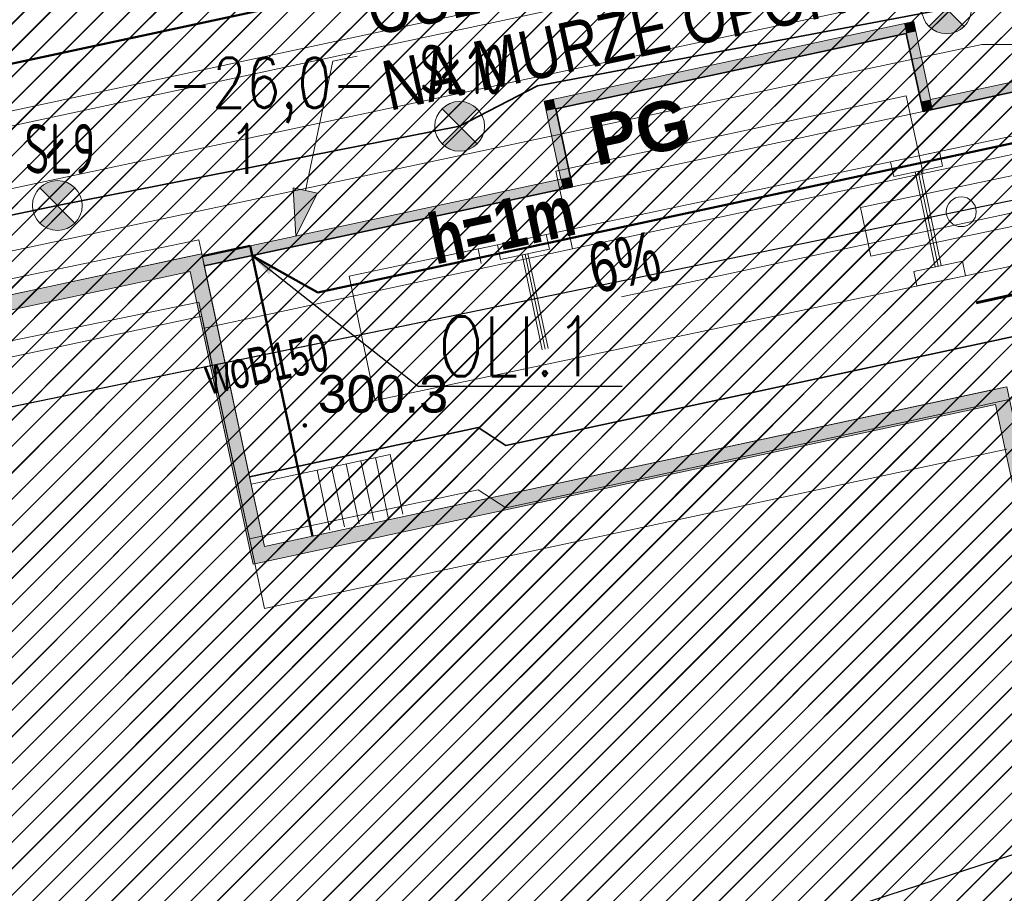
# Model space of a CAD drawing. Header units: metres. Extents: x 6567444 to 13135881, y 5574237 to 11149086.
# Tile 86 of 191: x 6567864 to 6567884, y 5574440 to 5574458. Entities that reach past the tile are written whole.
import ezdxf
from ezdxf.enums import TextEntityAlignment as Align

# ---------------------------------------------------------------- set-up
doc = ezdxf.new("R2010")
doc.units = ezdxf.units.M
for name, pattern in [('Krawędzie ukryte', [170, 120, -50]), ('Kropki i Kreski 2', [250, 150, -50, 0, -50]), ('Przerywana', [240, 120, -120])]:
    doc.linetypes.add(name, pattern=pattern)
for name, color, linetype in [('01FORMA - PZT - Inne obiekty', 7, 'Continuous'), ('FORMA - Arch 01 - PZT 1 Strefy', 7, 'Continuous'), ('FORMA - Arch 01 - PZT 2 Budynki', 7, 'Continuous'), ('FORMA - Arch 01 - PZT 2 Inne obiekty', 7, 'Continuous'), ('FORMA - Arch 01 - PZT-3 Zagospodarowanie', 7, 'Continuous'), ('FORMA - Arch 01 - PZT-5 Opisy ogólne - Opisy szczegółowe', 7, 'Continuous'), ('OTRN_O', 7, 'Continuous'), ('SEL_atrybut_bloku1', 7, 'Continuous'), ('SEL_atrybut_bloku2', 9, 'Continuous')]:
    doc.layers.add(name, color=color, linetype=linetype)
for name, color, linetype, lineweight in [('_TT_KAN_D', 96, 'Continuous', 50), ('_TT_KAN_D_Opis_PKT_wpust', 7, 'Continuous', 30), ('GES_PrzewodWodociagowy', 5, 'Continuous', 18), ('OTRN', 7, 'Continuous', 13), ('SEL_OPIS_legenda', 7, 'Continuous', 18), ('SEL_sieci_kable_nN_oswietlenie', 7, 'SEL_eNN', 35), ('SEL_sieci_oswietlenie_oprawy', 152, 'Continuous', 20)]:
    doc.layers.add(name, color=color, linetype=linetype, lineweight=lineweight)
doc.styles.add('ARIAL', font='arial.ttf')
doc.styles.add('BDOT', font='arial.ttf', dxfattribs={"width": 0.9})
doc.styles.add('ROMANS', font='romans.shx', dxfattribs={"width": 0.9})
doc.styles.get("Standard").update_dxf_attribs({"font": 'arial.ttf'})
doc.styles.add('STYL_AUTOMATYCZNY_10', font='arial.ttf', dxfattribs={"width": 0.8})
doc.styles.add('STYL_AUTOMATYCZNY_11', font='arial.ttf', dxfattribs={"width": 0.8})
doc.styles.add('STYL_AUTOMATYCZNY_2', font='arial.ttf')
doc.styles.add('STYL_AUTOMATYCZNY_9', font='arial.ttf', dxfattribs={"width": 0.8})
doc.linetypes.add('SEL_eNN', pattern='A,5,["eNN",ARIAL,S=1,R=0,X=1.45,Y=0.25],5', length=10)
doc.linetypes.add('X 1_2', pattern='A,0,[8,PR1183 ChorzĂłw MetalowcĂłw V091.Shx,S=0.039206,R=0,X=0,Y=0],-4.94,0', length=4.94)
doc.dimstyles.new('ISO-25', dxfattribs={"dimtxt": 2.5, "dimasz": 2.5, "dimexe": 1.25, "dimexo": 0.625, "dimtad": 1, "dimtxsty": 'Standard', "dimcen": 2.5, "dimadec": 0, "dimazin": 0, "dimtfac": 1, "dimtmove": 0, "dimatfit": 3, "dimfxl": 1, "dimarcsym": 0})
pattern_1 = [(45, (0, 0), (-0.265165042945, 0.265165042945), [])]

# ---------------------------------------------------------------- blocks, each defined once
blk = doc.blocks.new('OTRN')
at = {"layer": 'OTRN', "color": 0, "const_width": 0.09}
blk.add_lwpolyline([(-0.045, 0, 1), (0.045, 0, 1)], format="xyb", close=True, dxfattribs=at)
at = {"layer": 'OTRN_O', "color": 0, "style": 'BDOT'}
blk.add_attdef('RZEDNA', (0.514, 0.515), '', height=1.5, dxfattribs=at)
blk = doc.blocks.new('_MDCP')
at = {"layer": 'GES_PrzewodWodociagowy', "color": 5, "linetype": 'Continuous', "lineweight": 18}
blk.add_lwpolyline([(6567818.054, 5574440.375), (6567892.06, 5574455.65), (6567958.853, 5574454.349)], dxfattribs=at)
at = {"layer": 'GES_PrzewodWodociagowy', "color": 5, "linetype": 'Continuous', "lineweight": 18, "flags": 128}
blk.add_lwpolyline([(6567848.987, 5574429.438), (6567896.394, 5574444.884), (6567911.585, 5574448.06)], dxfattribs=at)
at = {"layer": 'OTRN', "color": 14, "xscale": 0.5, "yscale": 0.5, "zscale": 0.5}
blk.add_blockref('OTRN', (6567869.775, 5574449.464, 300.343), dxfattribs=at).add_auto_attribs({'RZEDNA': '300.3'})
at = {"layer": 'GES_PrzewodWodociagowy', "color": 5, "lineweight": 15, "width": 0.66}
blk.add_text('woB150', height=0.75, rotation=-348.3, dxfattribs=at).set_placement((6567869, 5574450.7), align=Align.MIDDLE_CENTER)
blk = doc.blocks.new('Ściana_4', base_point=(6567887.371, 5574432.73))
at = {"layer": 'FORMA - Arch 01 - PZT 2 Budynki', "linetype": 'Continuous', "lineweight": 0, "true_color": 0x000000}
for points in [[(6567883.877, 5574448.989), (6567883.584, 5574448.926), (6567883.647, 5574448.633)], [(6567883.647, 5574448.633), (6567883.94, 5574448.696), (6567883.877, 5574448.989)], [(6567883.647, 5574448.633), (6567887.078, 5574432.667), (6567887.371, 5574432.73), (6567883.94, 5574448.696)]]:
    blk.add_hatch(color=18, dxfattribs=at).paths.add_polyline_path(points)
at = {"layer": 'FORMA - Arch 01 - PZT 2 Budynki', "color": 7, "linetype": 'Continuous', "lineweight": 18, "flags": 128}
for points in [[(6567883.877, 5574448.989), (6567883.584, 5574448.926)], [(6567887.371, 5574432.73), (6567883.877, 5574448.989)], [(6567883.647, 5574448.633), (6567887.078, 5574432.667)]]:
    blk.add_lwpolyline(points, dxfattribs=at)
blk = doc.blocks.new('Ściana_5', base_point=(6567883.877, 5574448.989))
at = {"layer": 'FORMA - Arch 01 - PZT 2 Budynki', "linetype": 'Continuous', "lineweight": 0, "true_color": 0x000000}
for points in [[(6567869.028, 5574445.491), (6567883.647, 5574448.633), (6567883.584, 5574448.926), (6567868.965, 5574445.784)], [(6567868.965, 5574445.784), (6567868.672, 5574445.721), (6567868.735, 5574445.428)], [(6567868.965, 5574445.784), (6567868.735, 5574445.428), (6567869.028, 5574445.491)]]:
    blk.add_hatch(color=18, dxfattribs=at).paths.add_polyline_path(points)
at = {"layer": 'FORMA - Arch 01 - PZT 2 Budynki', "color": 7, "linetype": 'Continuous', "lineweight": 18, "flags": 128}
for points in [[(6567883.584, 5574448.926), (6567868.965, 5574445.784)], [(6567868.735, 5574445.428), (6567883.647, 5574448.633)], [(6567868.735, 5574445.428), (6567868.672, 5574445.721)]]:
    blk.add_lwpolyline(points, dxfattribs=at)
blk = doc.blocks.new('Ściana_6', base_point=(6567868.965, 5574445.784))
at = {"layer": 'FORMA - Arch 01 - PZT 2 Budynki', "linetype": 'Continuous', "lineweight": 0, "true_color": 0x000000}
for points in [[(6567867.702, 5574451.66), (6567867.409, 5574451.597), (6567867.472, 5574451.304)], [(6567867.472, 5574451.304), (6567867.765, 5574451.367), (6567867.702, 5574451.66)], [(6567867.472, 5574451.304), (6567868.672, 5574445.721), (6567868.965, 5574445.784), (6567867.765, 5574451.367)]]:
    blk.add_hatch(color=18, dxfattribs=at).paths.add_polyline_path(points)
at = {"layer": 'FORMA - Arch 01 - PZT 2 Budynki', "color": 7, "linetype": 'Continuous', "lineweight": 18, "flags": 128}
for points in [[(6567867.702, 5574451.66), (6567867.409, 5574451.597)], [(6567867.712, 5574451.613), (6567867.702, 5574451.66)], [(6567867.472, 5574451.304), (6567868.672, 5574445.721)], [(6567868.965, 5574445.784), (6567867.754, 5574451.418)]]:
    blk.add_lwpolyline(points, dxfattribs=at)
blk = doc.blocks.new('Ściana_7', base_point=(6567867.702, 5574451.66))
at = {"layer": 'FORMA - Arch 01 - PZT 2 Budynki', "linetype": 'Continuous', "lineweight": 0, "true_color": 0x000000}
blk.add_hatch(color=18, dxfattribs=at).paths.add_polyline_path([(6567856.935, 5574449.039), (6567867.472, 5574451.304), (6567867.409, 5574451.597), (6567856.872, 5574449.332)])
at = {"layer": 'FORMA - Arch 01 - PZT 2 Budynki', "color": 7, "linetype": 'Continuous', "lineweight": 18, "flags": 128}
for points in [[(6567867.409, 5574451.597), (6567856.872, 5574449.332)], [(6567856.935, 5574449.039), (6567867.472, 5574451.304)]]:
    blk.add_lwpolyline(points, dxfattribs=at)
blk = doc.blocks.new('Ściana_17', base_point=(6567867.754, 5574451.418))
at = {"layer": 'FORMA - Arch 01 - PZT 2 Inne obiekty', "linetype": 'Continuous', "lineweight": 13, "true_color": 0xbb77e3}
for points in [[(6567874.915, 5574453.161), (6567867.712, 5574451.613), (6567867.754, 5574451.418), (6567874.957, 5574452.966)], [(6567874.915, 5574453.161), (6567875.153, 5574453.008), (6567875.111, 5574453.203)], [(6567874.915, 5574453.161), (6567874.957, 5574452.966), (6567875.153, 5574453.008)]]:
    blk.add_hatch(color=191, dxfattribs=at).paths.add_polyline_path(points)
at = {"layer": 'FORMA - Arch 01 - PZT 2 Inne obiekty', "color": 191, "linetype": 'Continuous', "lineweight": 13, "true_color": 0xbb77e3, "flags": 128}
for points in [[(6567874.915, 5574453.161), (6567867.712, 5574451.613)], [(6567875.153, 5574453.008), (6567875.111, 5574453.203)], [(6567867.754, 5574451.418), (6567875.153, 5574453.008)]]:
    blk.add_lwpolyline(points, dxfattribs=at)
blk = doc.blocks.new('Ściana_18', base_point=(6567875.153, 5574453.008))
at = {"layer": 'FORMA - Arch 01 - PZT 2 Inne obiekty', "linetype": 'Continuous', "lineweight": 13, "true_color": 0xbb77e3}
for points in [[(6567874.579, 5574454.726), (6567874.816, 5574454.572), (6567874.774, 5574454.768)], [(6567874.816, 5574454.572), (6567874.579, 5574454.726), (6567874.621, 5574454.53)], [(6567874.621, 5574454.53), (6567874.915, 5574453.161), (6567875.111, 5574453.203), (6567874.816, 5574454.572)]]:
    blk.add_hatch(color=191, dxfattribs=at).paths.add_polyline_path(points)
at = {"layer": 'FORMA - Arch 01 - PZT 2 Inne obiekty', "color": 191, "linetype": 'Continuous', "lineweight": 13, "true_color": 0xbb77e3, "flags": 128}
for points in [[(6567874.579, 5574454.726), (6567874.774, 5574454.768)], [(6567874.579, 5574454.726), (6567874.915, 5574453.161)], [(6567875.111, 5574453.203), (6567874.816, 5574454.572)]]:
    blk.add_lwpolyline(points, dxfattribs=at)
blk = doc.blocks.new('Ściana_19', base_point=(6567874.816, 5574454.572))
at = {"layer": 'FORMA - Arch 01 - PZT 2 Inne obiekty', "linetype": 'Continuous', "lineweight": 13, "true_color": 0xbb77e3}
for points in [[(6567881.814, 5574456.281), (6567874.774, 5574454.768), (6567874.816, 5574454.572), (6567881.856, 5574456.085)], [(6567881.814, 5574456.281), (6567881.856, 5574456.085), (6567882.009, 5574456.323)], [(6567881.856, 5574456.085), (6567882.051, 5574456.127), (6567882.009, 5574456.323)]]:
    blk.add_hatch(color=191, dxfattribs=at).paths.add_polyline_path(points)
at = {"layer": 'FORMA - Arch 01 - PZT 2 Inne obiekty', "color": 191, "linetype": 'Continuous', "lineweight": 13, "true_color": 0xbb77e3, "flags": 128}
for points in [[(6567882.009, 5574456.323), (6567874.774, 5574454.768)], [(6567882.009, 5574456.323), (6567882.051, 5574456.127)], [(6567874.816, 5574454.572), (6567881.856, 5574456.085)]]:
    blk.add_lwpolyline(points, dxfattribs=at)
blk = doc.blocks.new('Ściana_20', base_point=(6567881.856, 5574456.085))
at = {"layer": 'FORMA - Arch 01 - PZT 2 Inne obiekty', "linetype": 'Continuous', "lineweight": 13, "true_color": 0xbb77e3}
for points in [[(6567882.345, 5574454.758), (6567882.051, 5574456.127), (6567881.856, 5574456.085), (6567882.15, 5574454.716)], [(6567882.15, 5574454.716), (6567882.192, 5574454.521), (6567882.345, 5574454.758)], [(6567882.345, 5574454.758), (6567882.192, 5574454.521), (6567882.388, 5574454.563)]]:
    blk.add_hatch(color=191, dxfattribs=at).paths.add_polyline_path(points)
at = {"layer": 'FORMA - Arch 01 - PZT 2 Inne obiekty', "color": 191, "linetype": 'Continuous', "lineweight": 13, "true_color": 0xbb77e3, "flags": 128}
for points in [[(6567881.856, 5574456.085), (6567882.192, 5574454.521)], [(6567882.345, 5574454.758), (6567882.051, 5574456.127)], [(6567882.192, 5574454.521), (6567882.388, 5574454.563)]]:
    blk.add_lwpolyline(points, dxfattribs=at)
blk = doc.blocks.new('Ściana_21', base_point=(6567882.192, 5574454.521))
at = {"layer": 'FORMA - Arch 01 - PZT 2 Inne obiekty', "linetype": 'Continuous', "lineweight": 13, "true_color": 0xbb77e3}
blk.add_hatch(color=191, dxfattribs=at).paths.add_polyline_path([(6567882.388, 5574454.563), (6567886.105, 5574455.362), (6567886.063, 5574455.557), (6567882.345, 5574454.758)])
at = {"layer": 'FORMA - Arch 01 - PZT 2 Inne obiekty', "color": 191, "linetype": 'Continuous', "lineweight": 13, "true_color": 0xbb77e3, "flags": 128}
for points in [[(6567886.063, 5574455.557), (6567882.345, 5574454.758)], [(6567886.105, 5574455.362), (6567886.063, 5574455.557)], [(6567882.388, 5574454.563), (6567886.105, 5574455.362)]]:
    blk.add_lwpolyline(points, dxfattribs=at)
blk = doc.blocks.new('Linia_1', base_point=(6567876.138, 5574450.794))
at = {"layer": 'FORMA - Arch 01 - PZT-3 Zagospodarowanie', "linetype": 'Continuous', "lineweight": 0, "true_color": 0x000000}
blk.add_hatch(color=18, dxfattribs=at).paths.add_polyline_path([(6567888.806, 5574453.517), (6567887.06, 5574453.604), (6567887.25, 5574452.719)])
at = {"layer": 'FORMA - Arch 01 - PZT-3 Zagospodarowanie', "color": 7, "linetype": 'Continuous', "lineweight": 13}
for p, q in [((6567887.25, 5574452.719), (6567887.06, 5574453.604)), ((6567888.806, 5574453.517), (6567887.06, 5574453.604)), ((6567888.806, 5574453.517), (6567887.25, 5574452.719))]:
    blk.add_line(p, q, dxfattribs=at)
at = {"layer": 'FORMA - Arch 01 - PZT-3 Zagospodarowanie', "color": 7, "linetype": 'Continuous', "lineweight": 18}
blk.add_line((6567876.138, 5574450.794), (6567887.155, 5574453.162), dxfattribs=at)
blk = doc.blocks.new('Linia_8', base_point=(6567896.394, 5574443.634))
at = {"layer": '01FORMA - PZT - Inne obiekty', "color": 5, "linetype": 'X 1_2', "lineweight": 25}
blk.add_line((6567896.394, 5574443.634), (6567854.023, 5574429.829), dxfattribs=at)
blk = doc.blocks.new('Etykieta_8', base_point=(6567869.592, 5574452.017))
at = {"linetype": 'Continuous', "lineweight": 0, "true_color": 0x000000}
blk.add_hatch(color=18, dxfattribs=at).paths.add_polyline_path([(6567869.592, 5574452.017), (6567870.03, 5574452.878), (6567869.541, 5574452.982)])
at = {"color": 7, "linetype": 'Continuous', "lineweight": 13}
for p, q in [((6567870.336, 5574455.526), (6567870.824, 5574455.632)), ((6567869.785, 5574452.93), (6567870.336, 5574455.526))]:
    blk.add_line(p, q, dxfattribs=at)
at = {"color": 7, "linetype": 'Continuous', "lineweight": 5}
for p, q in [((6567869.541, 5574452.982), (6567870.03, 5574452.878)), ((6567869.592, 5574452.017), (6567869.541, 5574452.982)), ((6567869.592, 5574452.017), (6567870.03, 5574452.878))]:
    blk.add_line(p, q, dxfattribs=at)
at = {"color": 7, "lineweight": 13, "insert": (6567871.205, 5574455.763), "char_height": 1, "attachment_point": 4, "rotation": 12.1296, "line_spacing_factor": 0.923867, "style": 'STYL_AUTOMATYCZNY_9'}
blk.add_mtext('\\A1;{\\pql;\\fArial|b0|i0|c238|p0;\\W0.800000;OSŁONA RAMPY\\P\\pql;\\fArial|b0|i0|c238|p0;\\W0.800000;NA MURZE OPOROWYM  }', dxfattribs=at)
blk = doc.blocks.new('PR1183 Chorzów Metalowców V09_TT')
at = {"layer": 'FORMA - Arch 01 - PZT 1 Strefy', "linetype": 'Continuous', "lineweight": 0, "true_color": 0x69697f}
h = blk.add_hatch(dxfattribs=at)
h.set_pattern_fill('ANSI31', color=8, scale=3, style=0)
h.set_pattern_definition(pattern_1)
h.paths.add_polyline_path([(6567868.664, 5574447.184), (6567873.254, 5574448.171), (6567873.813, 5574447.81), (6567888.539, 5574450.975, -0.233884), (6567889.399, 5574450.758, -0.164402), (6567889.726, 5574450.208), (6567892.634, 5574436.678), (6567887.555, 5574435.586), (6567887.676, 5574435.026), (6567887.676, 5574435.025, -0.414102), (6567887.215, 5574434.313), (6567887.039, 5574434.275), (6567887.371, 5574432.73), (6567888.657, 5574433.007), (6567888.619, 5574433.183, -0.414214), (6567889.08, 5574433.895), (6567893.049, 5574434.749), (6567893.322, 5574433.479), (6567898.21, 5574434.53), (6567906.331, 5574396.74), (6567909.836, 5574380.434), (6567926.815, 5574389.768), (6567940.833, 5574410.263, 0.198373), (6567942.208, 5574417.794), (6567932.917, 5574461.025), (6567905.128, 5574455.052, -0.414214), (6567901.564, 5574457.355), (6567901.459, 5574457.843, -0.414214), (6567903.762, 5574461.407), (6567939.749, 5574469.141, -0.063253), (6567941.005, 5574469.249), (6567939.792, 5574475.428, -0.052799), (6567938.687, 5574475.025), (6567900.546, 5574466.853, -0.086628), (6567900.202, 5574466.839), (6567886.587, 5574463.893), (6567887.53, 5574459.452), (6567888.307, 5574455.835), (6567882.192, 5574454.521), (6567875.153, 5574453.008), (6567867.754, 5574451.418)])
h.paths.add_polyline_path([(6567903.07, 5574442.847), (6567912.847, 5574444.948), (6567923.521, 5574395.283), (6567913.745, 5574393.181)], flags=0)
h.paths.add_polyline_path([(6567925.121, 5574405.928, -0.004779), (6567925.109, 5574405.984), (6567925.133, 5574405.989)], flags=0)
h.paths.add_polyline_path([(6567932.495, 5574408.258), (6567927.607, 5574407.207), (6567918.151, 5574451.203), (6567927.928, 5574453.304), (6567936.333, 5574414.197), (6567931.445, 5574413.146)], flags=0)
at = {"layer": 'FORMA - Arch 01 - PZT 1 Strefy', "linetype": 'Continuous', "lineweight": 0, "true_color": 0x786554}
h = blk.add_hatch(dxfattribs=at)
h.set_pattern_fill('ANSI31', color=37, scale=3, style=0)
h.set_pattern_definition(pattern_1)
h.paths.add_polyline_path([(6567884.905, 5574471.723), (6567851.261, 5574464.492), (6567851.757, 5574462.185), (6567855.246, 5574456.301), (6567862.162, 5574455.107), (6567879.755, 5574458.888), (6567881.026, 5574460.916), (6567882.349, 5574463.025), (6567886.2, 5574463.729), (6567886.604, 5574463.816)])
h = blk.add_hatch(dxfattribs=at)
h.set_pattern_fill('ANSI31', color=37, scale=3, style=0)
h.set_pattern_definition(pattern_1)
h.paths.add_polyline_path([(6567855.246, 5574456.301), (6567851.757, 5574462.185), (6567854.181, 5574450.906), (6567854.544, 5574449.216), (6567856.5, 5574449.636), (6567856.137, 5574451.322), (6567883.371, 5574457.115), (6567888.037, 5574457.095), (6567887.53, 5574459.452, 0.007414), (6567887.327, 5574460.148), (6567886.587, 5574463.893), (6567882.349, 5574463.025), (6567879.755, 5574458.888), (6567862.162, 5574455.107)])
at = {"layer": 'FORMA - Arch 01 - PZT 1 Strefy', "linetype": 'Continuous', "lineweight": 0, "true_color": 0x577933}
h = blk.add_hatch(dxfattribs=at)
h.set_pattern_fill('ANSI31', color=77, scale=3, style=0)
h.set_pattern_definition(pattern_1)
h.paths.add_polyline_path([(6567874.014, 5574368.787), (6567903.73, 5574375.51), (6567926.87, 5574388.23), (6567941.769, 5574410.008), (6567945.87, 5574425.68), (6567946.274, 5574437.791), (6567944.961, 5574438.318), (6567943.09, 5574447.025), (6567939.696, 5574458.048), (6567938.856, 5574457.187), (6567945.454, 5574426.488), (6567940.566, 5574425.437), (6567942.208, 5574417.794, -0.198349), (6567940.833, 5574410.263), (6567926.815, 5574389.768), (6567903.433, 5574376.914), (6567873.643, 5574370.512)])
h = blk.add_hatch(dxfattribs=at)
h.set_pattern_fill('ANSI31', color=77, scale=3, style=0)
h.set_pattern_definition(pattern_1)
h.paths.add_polyline_path([(6567856.5, 5574449.633), (6567867.644, 5574451.942), (6567867.702, 5574451.66), (6567867.754, 5574451.418), (6567875.153, 5574453.008), (6567874.816, 5574454.572), (6567881.856, 5574456.085), (6567882.192, 5574454.521), (6567886.105, 5574455.362), (6567888.307, 5574455.835), (6567888.037, 5574457.095), (6567883.371, 5574457.115), (6567856.137, 5574451.322)])
at = {"layer": 'FORMA - Arch 01 - PZT 1 Strefy', "linetype": 'Continuous', "lineweight": 0, "true_color": 0x7c7938}
h = blk.add_hatch(dxfattribs=at)
h.set_pattern_fill('ANSI31', color=57, scale=3, style=0)
h.set_pattern_definition(pattern_1)
h.paths.add_polyline_path([(6567874.816, 5574454.572), (6567875.153, 5574453.008), (6567882.192, 5574454.521), (6567881.856, 5574456.085)])
at = {"layer": 'FORMA - Arch 01 - PZT 1 Strefy', "linetype": 'Continuous', "lineweight": 0, "true_color": 0x606060}
h = blk.add_hatch(dxfattribs=at)
h.set_pattern_fill('ANSI31', color=251, scale=3, style=0)
h.set_pattern_definition(pattern_1)
h.paths.add_polyline_path([(6567871.897, 5574368.332), (6567874.014, 5574368.787), (6567873.643, 5574370.512), (6567903.422, 5574376.912), (6567909.835, 5574380.437), (6567906.331, 5574396.74), (6567901.444, 5574395.69), (6567900.638, 5574399.438, 0.414214), (6567899.925, 5574399.899), (6567899.749, 5574399.861), (6567903.66, 5574381.663), (6567879.003, 5574376.364), (6567879.525, 5574373.939), (6567879.51, 5574373.936), (6567873.199, 5574372.58), (6567872.678, 5574375.004), (6567872.546, 5574374.976), (6567856.579, 5574449.269), (6567867.702, 5574451.66), (6567867.644, 5574451.942), (6567854.542, 5574449.228), (6567857.367, 5574436.081), (6567857.331, 5574436.103), (6567866.955, 5574391.323), (6567867.301, 5574389.716), (6567869.023, 5574381.702), (6567871.013, 5574372.442), (6567871.082, 5574372.125), (6567871.526, 5574370.057)])
at = {"layer": 'FORMA - Arch 01 - PZT 1 Strefy', "linetype": 'Continuous', "lineweight": 0, "ltscale": 5, "true_color": 0xf0e6d9}
h = blk.add_hatch(dxfattribs=at)
h.set_pattern_fill('ANSI31', color=254, scale=3, style=0)
h.set_pattern_definition(pattern_1)
h.paths.add_polyline_path([(6567856.579, 5574449.269), (6567872.546, 5574374.976), (6567872.678, 5574375.004), (6567873.199, 5574372.58), (6567879.525, 5574373.939), (6567879.003, 5574376.364), (6567903.66, 5574381.663), (6567892.45, 5574433.822), (6567887.371, 5574432.73), (6567883.877, 5574448.989), (6567868.965, 5574445.784), (6567867.702, 5574451.66)])
at = {"layer": 'FORMA - Arch 01 - PZT 1 Strefy', "linetype": 'Continuous', "lineweight": 0, "true_color": 0x606060}
h = blk.add_hatch(dxfattribs=at)
h.set_pattern_fill('ANSI31', color=251, scale=3, style=0)
h.set_pattern_definition(pattern_1)
h.paths.add_polyline_path([(6567873.813, 5574447.81), (6567873.254, 5574448.171), (6567868.664, 5574447.184), (6567868.965, 5574445.784), (6567883.877, 5574448.989), (6567887.039, 5574434.275), (6567887.215, 5574434.313, 0.414595), (6567887.676, 5574435.026), (6567884.647, 5574449.116), (6567889.726, 5574450.21, 0.413738), (6567888.539, 5574450.975)])
at = {"color": 30, "linetype": 'Przerywana', "lineweight": 50}
blk.add_line((6567879.755, 5574458.888), (6567862.162, 5574455.107), dxfattribs=at)
at = {"color": 7, "linetype": 'Continuous', "lineweight": 13}
for p, q in [((6567882.438, 5574451.398), (6567882.035, 5574453.306)), ((6567882.496, 5574451.41), (6567882.093, 5574453.318)), ((6567882.555, 5574451.423), (6567882.152, 5574453.331)), ((6567882.344, 5574452.375), (6567882.246, 5574452.354)), ((6567882.334, 5574452.373), (6567882.334, 5574452.373)), ((6567874.659, 5574449.755), (6567874.256, 5574451.663)), ((6567874.542, 5574449.73), (6567874.139, 5574451.638)), ((6567874.6, 5574449.743), (6567874.197, 5574451.651))]:
    blk.add_line(p, q, dxfattribs=at)
at = {"color": 7, "linetype": 'Continuous', "lineweight": 13, "flags": 128}
for points in [[(6567884.789, 5574451.588), (6567871.189, 5574448.716), (6567870.662, 5574451.21), (6567884.262, 5574454.083)], [(6567881.542, 5574453.508), (6567882.52, 5574453.715), (6567882.582, 5574453.422)], [(6567885.284, 5574452.485), (6567885.078, 5574453.463), (6567880.939, 5574452.589)], [(6567882.582, 5574453.422), (6567881.604, 5574453.215), (6567881.542, 5574453.508)], [(6567880.939, 5574452.589), (6567881.146, 5574451.611), (6567885.284, 5574452.485)], [(6567873.646, 5574451.841), (6567874.625, 5574452.047), (6567874.687, 5574451.754)], [(6567872.278, 5574451.552), (6567873.257, 5574451.759), (6567873.319, 5574451.465)], [(6567874.687, 5574451.754), (6567873.708, 5574451.547), (6567873.646, 5574451.841)], [(6567882.985, 5574451.514), (6567882.007, 5574451.307), (6567882.069, 5574451.014)], [(6567882.069, 5574451.014), (6567883.047, 5574451.22), (6567882.985, 5574451.514)]]:
    blk.add_lwpolyline(points, dxfattribs=at)
at = {"color": 7, "linetype": 'Continuous', "lineweight": 13}
blk.add_circle((6567882.96, 5574452.505), 0.3, dxfattribs=at)
at = {"layer": '01FORMA - PZT - Inne obiekty', "color": 5, "linetype": 'X 1_2', "lineweight": 25}
blk.add_line((6567892.06, 5574454.4), (6567849.801, 5574445.678), dxfattribs=at)
at = {"layer": 'FORMA - Arch 01 - PZT 1 Strefy', "color": 31, "linetype": 'Continuous', "lineweight": 0, "true_color": 0xf1cba9}
for p, q in [((6567862.162, 5574455.107), (6567879.755, 5574458.888)), ((6567879.755, 5574458.888), (6567862.162, 5574455.107)), ((6567856.137, 5574451.322), (6567883.371, 5574457.115))]:
    blk.add_line(p, q, dxfattribs=at)
at = {"layer": 'FORMA - Arch 01 - PZT 1 Strefy', "color": 71, "linetype": 'Continuous', "lineweight": 13, "true_color": 0xaff266}
for p, q in [((6567883.371, 5574457.115), (6567856.137, 5574451.322)), ((6567874.816, 5574454.572), (6567881.856, 5574456.085)), ((6567881.856, 5574456.085), (6567882.192, 5574454.521)), ((6567882.192, 5574454.521), (6567886.105, 5574455.362)), ((6567875.153, 5574453.008), (6567874.816, 5574454.572)), ((6567867.754, 5574451.418), (6567875.153, 5574453.008)), ((6567856.5, 5574449.633), (6567867.644, 5574451.942)), ((6567867.644, 5574451.942), (6567867.702, 5574451.66)), ((6567867.702, 5574451.66), (6567867.754, 5574451.418))]:
    blk.add_line(p, q, dxfattribs=at)
at = {"layer": 'FORMA - Arch 01 - PZT 1 Strefy', "color": 51, "linetype": 'Continuous', "lineweight": 13, "true_color": 0xf9f271}
for p, q in [((6567881.856, 5574456.085), (6567874.816, 5574454.572)), ((6567882.192, 5574454.521), (6567881.856, 5574456.085)), ((6567874.816, 5574454.572), (6567875.153, 5574453.008)), ((6567875.153, 5574453.008), (6567882.192, 5574454.521))]:
    blk.add_line(p, q, dxfattribs=at)
at = {"layer": 'FORMA - Arch 01 - PZT 1 Strefy', "color": 254, "linetype": 'Continuous', "lineweight": 13, "true_color": 0xd2d2ff}
for p, q in [((6567888.307, 5574455.835), (6567882.192, 5574454.521)), ((6567882.192, 5574454.521), (6567875.153, 5574453.008)), ((6567875.153, 5574453.008), (6567867.754, 5574451.418)), ((6567867.754, 5574451.418), (6567868.664, 5574447.184)), ((6567873.813, 5574447.81), (6567888.539, 5574450.975)), ((6567868.664, 5574447.184), (6567873.254, 5574448.171)), ((6567873.254, 5574448.171), (6567873.813, 5574447.81))]:
    blk.add_line(p, q, dxfattribs=at)
at = {"layer": 'FORMA - Arch 01 - PZT 1 Strefy', "color": 9, "linetype": 'Continuous', "lineweight": 13}
for p, q in [((6567867.644, 5574451.942), (6567854.542, 5574449.228)), ((6567867.702, 5574451.66), (6567867.644, 5574451.942)), ((6567856.579, 5574449.269), (6567867.702, 5574451.66)), ((6567888.539, 5574450.975), (6567873.813, 5574447.81)), ((6567868.965, 5574445.784), (6567883.877, 5574448.989)), ((6567873.254, 5574448.171), (6567868.664, 5574447.184)), ((6567873.813, 5574447.81), (6567873.254, 5574448.171)), ((6567868.664, 5574447.184), (6567868.965, 5574445.784))]:
    blk.add_line(p, q, dxfattribs=at)
at = {"layer": 'FORMA - Arch 01 - PZT 1 Strefy', "color": 254, "linetype": 'Continuous', "lineweight": 0, "true_color": 0xe3cfb5}
for p, q in [((6567867.702, 5574451.66), (6567856.579, 5574449.269)), ((6567868.965, 5574445.784), (6567867.702, 5574451.66)), ((6567883.877, 5574448.989), (6567868.965, 5574445.784))]:
    blk.add_line(p, q, dxfattribs=at)
at = {"layer": 'FORMA - Arch 01 - PZT 2 Budynki', "color": 7, "linetype": 'Kropki i Kreski 2', "lineweight": 50}
for p, q in [((6567868.673, 5574451.82), (6567867.712, 5574451.613)), ((6567869.926, 5574445.991), (6567868.673, 5574451.82))]:
    blk.add_line(p, q, dxfattribs=at)
at = {"layer": 'FORMA - Arch 01 - PZT-3 Zagospodarowanie', "color": 8, "linetype": 'Krawędzie ukryte', "lineweight": 13}
blk.add_line((6567881.748, 5574458.371), (6567850.075, 5574451.564), dxfattribs=at)
at = {"layer": 'FORMA - Arch 01 - PZT-3 Zagospodarowanie', "color": 7, "linetype": 'Continuous', "lineweight": 18}
for p, q in [((6567856.137, 5574451.322), (6567883.371, 5574457.115)), ((6567882.192, 5574454.521), (6567875.153, 5574453.008)), ((6567856.5, 5574449.633), (6567867.644, 5574451.942)), ((6567867.644, 5574451.942), (6567867.702, 5574451.66)), ((6567871.486, 5574447.63), (6567870.019, 5574447.315)), ((6567871.193, 5574447.567), (6567871.451, 5574446.365)), ((6567871.486, 5574447.63), (6567871.744, 5574446.428)), ((6567870.019, 5574447.315), (6567868.697, 5574447.031)), ((6567870.019, 5574447.315), (6567870.278, 5574446.113)), ((6567870.313, 5574447.378), (6567870.571, 5574446.176)), ((6567870.606, 5574447.441), (6567870.864, 5574446.239)), ((6567870.899, 5574447.504), (6567871.158, 5574446.302))]:
    blk.add_line(p, q, dxfattribs=at)
at = {"layer": 'FORMA - Arch 01 - PZT-3 Zagospodarowanie', "color": 7, "linetype": 'Continuous', "lineweight": 35}
for p, q in [((6567874.816, 5574454.572), (6567881.856, 5574456.085)), ((6567881.856, 5574456.085), (6567882.192, 5574454.521)), ((6567882.192, 5574454.521), (6567888.307, 5574455.835)), ((6567875.153, 5574453.008), (6567874.816, 5574454.572)), ((6567867.754, 5574451.418), (6567875.153, 5574453.008)), ((6567888.539, 5574450.975), (6567873.813, 5574447.81)), ((6567873.254, 5574448.171), (6567868.664, 5574447.184)), ((6567873.813, 5574447.81), (6567873.254, 5574448.171))]:
    blk.add_line(p, q, dxfattribs=at)
at = {"color": 7, "linetype": 'Continuous', "lineweight": 13}
blk.add_blockref('Etykieta_8', (6567869.592, 5574452.017), dxfattribs=at)
at = {"layer": '01FORMA - PZT - Inne obiekty', "color": 5, "linetype": 'X 1_2', "lineweight": 25}
blk.add_blockref('Linia_8', (6567896.394, 5574443.634), dxfattribs=at)
at = {"layer": 'FORMA - Arch 01 - PZT 2 Budynki', "color": 7, "lineweight": 18}
for name, p in [('Ściana_7', (6567867.702, 5574451.66)), ('Ściana_6', (6567868.965, 5574445.784)), ('Ściana_5', (6567883.877, 5574448.989)), ('Ściana_4', (6567887.371, 5574432.73))]:
    blk.add_blockref(name, p, dxfattribs=at)
at = {"layer": 'FORMA - Arch 01 - PZT 2 Inne obiekty', "color": 191, "lineweight": 13, "true_color": 0xbb77e3}
for name, p in [('Ściana_19', (6567874.816, 5574454.572)), ('Ściana_20', (6567881.856, 5574456.085)), ('Ściana_21', (6567882.192, 5574454.521)), ('Ściana_18', (6567875.153, 5574453.008)), ('Ściana_17', (6567867.754, 5574451.418))]:
    blk.add_blockref(name, p, dxfattribs=at)
at = {"layer": 'FORMA - Arch 01 - PZT-3 Zagospodarowanie', "color": 7, "linetype": 'Continuous', "lineweight": 18}
blk.add_blockref('Linia_1', (6567876.138, 5574450.794), dxfattribs=at)
at = {"layer": 'FORMA - Arch 01 - PZT-3 Zagospodarowanie', "color": 7, "linetype": 'Continuous', "lineweight": 70, "insert": (6567875.522, 5574453.906), "char_height": 1, "attachment_point": 4, "rotation": 12.1296, "style": 'STYL_AUTOMATYCZNY_10'}
blk.add_mtext('\\A1;{\\pql;\\fArial|b1|i0|c238|p0;\\W1.000000;PG}', dxfattribs=at)
at = {"layer": 'FORMA - Arch 01 - PZT-3 Zagospodarowanie', "color": 7, "linetype": 'Continuous', "lineweight": 25, "insert": (6567876.883, 5574451.638), "char_height": 1, "attachment_point": 6, "rotation": 12.1296, "style": 'STYL_AUTOMATYCZNY_2'}
blk.add_mtext('\\A1;{\\pqr;\\fArial|b0|i0|c238|p0;\\W0.700000;6\\fArial|b0|i0|c238|p0;\\W0.700000;%}', dxfattribs=at)
at = {"layer": 'FORMA - Arch 01 - PZT-5 Opisy ogólne - Opisy szczegółowe', "color": 7, "linetype": 'Continuous', "lineweight": 5, "insert": (6567872.392, 5574451.442), "char_height": 1, "attachment_point": 7, "rotation": 12.1296, "style": 'STYL_AUTOMATYCZNY_11'}
blk.add_mtext('\\A1;{\\pql;\\fArial|b1|i0|c238|p0;\\W0.800000;h=\\fArial|b1|i0|c238|p0;\\W0.800000;1\\fArial|b1|i0|c238|p0;\\W0.800000;m}', dxfattribs=at)
blk = doc.blocks.new('GE.I.6640.1.468.2024_MDCP_dodatkowe pomiary_12.03.2026')
at = {"layer": 'GES_PrzewodWodociagowy', "color": 5, "linetype": 'Continuous', "lineweight": 18}
blk.add_lwpolyline([(6567818.054, 5574440.375), (6567892.06, 5574455.65), (6567958.853, 5574454.349)], dxfattribs=at)
at = {"layer": 'GES_PrzewodWodociagowy', "color": 5, "linetype": 'Continuous', "lineweight": 18, "flags": 128}
blk.add_lwpolyline([(6567848.987, 5574429.438), (6567896.394, 5574444.884), (6567911.585, 5574448.06)], dxfattribs=at)
at = {"layer": 'OTRN', "color": 14, "xscale": 0.5, "yscale": 0.5, "zscale": 0.5}
blk.add_blockref('OTRN', (6567869.775, 5574449.464, 300.343), dxfattribs=at).add_auto_attribs({'RZEDNA': '300.3'})
at = {"layer": 'GES_PrzewodWodociagowy', "color": 5, "lineweight": 15, "width": 0.66}
blk.add_text('woB150', height=0.75, rotation=-348.3, dxfattribs=at).set_placement((6567869, 5574450.7), align=Align.MIDDLE_CENTER)
blk = doc.blocks.new('oprawa zewnetrzna parkowa')
for points in [[(0.354, 0.354, 0.414214), (-0.354, 0.354), (0, 0)], [(-0.354, -0.354, 0.414214), (0.354, -0.354), (0, 0)]]:
    blk.add_hatch(color=256).paths.add_polyline_path(points)
for p, q in [((-0.354, -0.354), (0.354, 0.354)), ((-0.354, 0.354), (0.354, -0.354))]:
    blk.add_line(p, q)
blk.add_circle((0, 0), 0.5)
at = {"layer": 'SEL_atrybut_bloku1', "style": 'ROMANS', "width": 0.6, "flags": 8}
blk.add_attdef('TYP', text='', height=1, dxfattribs=at).set_placement((0.053, 0.641), align=Align.CENTER)
at = {"layer": 'SEL_atrybut_bloku2', "style": 'ROMANS', "width": 0.6, "flags": 8}
for tag, p in [('OPIS1', (-0.034, -1.403)), ('OPIS2', (-0.034, -2.264))]:
    blk.add_attdef(tag, text='', height=0.75, dxfattribs=at).set_placement(p, align=Align.CENTER)
blk = doc.blocks.new('PT-IE-001 PZT - instal. elektr XREFF')
at = {"layer": 'SEL_sieci_kable_nN_oswietlenie', "ltscale": 0.5}
for p, q in [((6567874.445, 5574456.283), (6567882.666, 5574457.828)), ((6567872.884, 5574455.47), (6567874.445, 5574456.283)), ((6567864.803, 5574453.879), (6567872.884, 5574455.47)), ((6567856.923, 5574452.227), (6567864.803, 5574453.879))]:
    blk.add_line(p, q, dxfattribs=at)
at = {"layer": 'SEL_sieci_oswietlenie_oprawy'}
for p, values in [((6567882.666, 5574457.828), {'TYP': 'SŁ11'}), ((6567872.884, 5574455.47), {'TYP': 'SŁ10'}), ((6567864.803, 5574453.879), {'TYP': 'SŁ9'})]:
    blk.add_blockref('oprawa zewnetrzna parkowa', p, dxfattribs=at).add_auto_attribs(values)
at = {"layer": 'SEL_OPIS_legenda', "lineweight": 30, "style": 'ROMANS', "width": 0.8}
for s, p in [('-26,0-', (6567867.022, 5574455.843)), ('1', (6567868.229, 5574454.515))]:
    blk.add_text(s, height=1, dxfattribs=at).set_placement(p)
blk.add_text('1', height=1, rotation=282.1292, dxfattribs=at).set_placement((6567883.179, 5574452.295))

msp = doc.modelspace()

# ---------------------------------------------------------------- block references
at = {"layer": 'Defpoints'}
msp.add_blockref('GE.I.6640.1.468.2024_MDCP_dodatkowe pomiary_12.03.2026', (0, 0), dxfattribs=at)

# ---------------------------------------------------------------- next in the draw order: block references
msp.add_blockref('PR1183 Chorzów Metalowców V09_TT', (0, 1.25))

# ---------------------------------------------------------------- next in the draw order: block references
msp.add_blockref('_MDCP', (0, 0))

# ---------------------------------------------------------------- next in the draw order: linework, layer by layer
at = {"layer": '_TT_KAN_D'}
msp.add_line((6567868.712, 5574452.874), (6567870.038, 5574452.136), dxfattribs=at)
msp.add_lwpolyline([(6567870.038, 5574452.136), (6567902.16, 5574459.039)], dxfattribs=at)

# ---------------------------------------------------------------- next in the draw order: block references
msp.add_blockref('PT-IE-001 PZT - instal. elektr XREFF', (0, 0))

# ---------------------------------------------------------------- next in the draw order: hatches: boundary and pattern name
at = {"layer": 'FORMA - Arch 01 - PZT 1 Strefy', "linetype": 'Continuous', "lineweight": 0, "true_color": 0x69697f}
h = msp.add_hatch(dxfattribs=at)
h.set_pattern_fill('ANSI31', color=8, scale=3, style=0)
h.set_pattern_definition(pattern_1)
h.paths.add_polyline_path([(6567868.664, 5574447.184), (6567873.254, 5574448.171), (6567873.813, 5574447.81), (6567888.539, 5574450.975, -0.233884), (6567889.399, 5574450.758, -0.164402), (6567889.726, 5574450.208), (6567892.634, 5574436.678), (6567887.555, 5574435.586), (6567887.676, 5574435.026), (6567887.676, 5574435.025, -0.414102), (6567887.215, 5574434.313), (6567887.039, 5574434.275), (6567887.371, 5574432.73), (6567888.657, 5574433.007), (6567888.619, 5574433.183, -0.414214), (6567889.08, 5574433.895), (6567893.049, 5574434.749), (6567893.322, 5574433.479), (6567898.21, 5574434.53), (6567906.331, 5574396.74), (6567909.836, 5574380.434), (6567926.815, 5574389.768), (6567940.833, 5574410.263, 0.198373), (6567942.208, 5574417.794), (6567932.917, 5574461.025), (6567905.128, 5574455.052, -0.414214), (6567901.564, 5574457.355), (6567901.459, 5574457.843, -0.414214), (6567903.762, 5574461.407), (6567939.749, 5574469.141, -0.063253), (6567941.005, 5574469.249), (6567939.792, 5574475.428, -0.052799), (6567938.687, 5574475.025), (6567900.546, 5574466.853, -0.086628), (6567900.202, 5574466.839), (6567886.587, 5574463.893), (6567887.53, 5574459.452), (6567888.307, 5574455.835), (6567882.192, 5574454.521), (6567875.153, 5574453.008), (6567867.754, 5574451.418)])
h.paths.add_polyline_path([(6567903.07, 5574442.847), (6567912.847, 5574444.948), (6567923.521, 5574395.283), (6567913.745, 5574393.181)], flags=0)
h.paths.add_polyline_path([(6567925.121, 5574405.928, -0.004779), (6567925.109, 5574405.984), (6567925.133, 5574405.989)], flags=0)
h.paths.add_polyline_path([(6567932.495, 5574408.258), (6567927.607, 5574407.207), (6567918.151, 5574451.203), (6567927.928, 5574453.304), (6567936.333, 5574414.197), (6567931.445, 5574413.146)], flags=0)
at = {"layer": 'FORMA - Arch 01 - PZT 1 Strefy', "linetype": 'Continuous', "lineweight": 0, "true_color": 0x786554}
h = msp.add_hatch(dxfattribs=at)
h.set_pattern_fill('ANSI31', color=37, scale=3, style=0)
h.set_pattern_definition(pattern_1)
h.paths.add_polyline_path([(6567884.905, 5574471.723), (6567851.261, 5574464.492), (6567851.757, 5574462.185), (6567855.246, 5574456.301), (6567862.162, 5574455.107), (6567879.755, 5574458.888), (6567881.026, 5574460.916), (6567882.349, 5574463.025), (6567886.2, 5574463.729), (6567886.604, 5574463.816)])
h = msp.add_hatch(dxfattribs=at)
h.set_pattern_fill('ANSI31', color=37, scale=3, style=0)
h.set_pattern_definition(pattern_1)
h.paths.add_polyline_path([(6567855.246, 5574456.301), (6567851.757, 5574462.185), (6567854.181, 5574450.906), (6567854.544, 5574449.216), (6567856.5, 5574449.636), (6567856.137, 5574451.322), (6567883.371, 5574457.115), (6567888.037, 5574457.095), (6567887.53, 5574459.452, 0.007414), (6567887.327, 5574460.148), (6567886.587, 5574463.893), (6567882.349, 5574463.025), (6567879.755, 5574458.888), (6567862.162, 5574455.107)])
at = {"layer": 'FORMA - Arch 01 - PZT 1 Strefy', "linetype": 'Continuous', "lineweight": 0, "true_color": 0x577933}
h = msp.add_hatch(dxfattribs=at)
h.set_pattern_fill('ANSI31', color=77, scale=3, style=0)
h.set_pattern_definition(pattern_1)
h.paths.add_polyline_path([(6567874.014, 5574368.787), (6567903.73, 5574375.51), (6567926.87, 5574388.23), (6567941.769, 5574410.008), (6567945.87, 5574425.68), (6567946.274, 5574437.791), (6567944.961, 5574438.318), (6567943.09, 5574447.025), (6567939.696, 5574458.048), (6567938.856, 5574457.187), (6567945.454, 5574426.488), (6567940.566, 5574425.437), (6567942.208, 5574417.794, -0.198349), (6567940.833, 5574410.263), (6567926.815, 5574389.768), (6567903.433, 5574376.914), (6567873.643, 5574370.512)])
h = msp.add_hatch(dxfattribs=at)
h.set_pattern_fill('ANSI31', color=77, scale=3, style=0)
h.set_pattern_definition(pattern_1)
h.paths.add_polyline_path([(6567856.5, 5574449.633), (6567867.644, 5574451.942), (6567867.702, 5574451.66), (6567867.754, 5574451.418), (6567875.153, 5574453.008), (6567874.816, 5574454.572), (6567881.856, 5574456.085), (6567882.192, 5574454.521), (6567886.105, 5574455.362), (6567888.307, 5574455.835), (6567888.037, 5574457.095), (6567883.371, 5574457.115), (6567856.137, 5574451.322)])
at = {"layer": 'FORMA - Arch 01 - PZT 1 Strefy', "linetype": 'Continuous', "lineweight": 0, "true_color": 0x7c7938}
h = msp.add_hatch(dxfattribs=at)
h.set_pattern_fill('ANSI31', color=57, scale=3, style=0)
h.set_pattern_definition(pattern_1)
h.paths.add_polyline_path([(6567874.816, 5574454.572), (6567875.153, 5574453.008), (6567882.192, 5574454.521), (6567881.856, 5574456.085)])
at = {"layer": 'FORMA - Arch 01 - PZT 1 Strefy', "linetype": 'Continuous', "lineweight": 0, "true_color": 0x606060}
h = msp.add_hatch(dxfattribs=at)
h.set_pattern_fill('ANSI31', color=251, scale=3, style=0)
h.set_pattern_definition(pattern_1)
h.paths.add_polyline_path([(6567871.897, 5574368.332), (6567874.014, 5574368.787), (6567873.643, 5574370.512), (6567903.422, 5574376.912), (6567909.835, 5574380.437), (6567906.331, 5574396.74), (6567901.444, 5574395.69), (6567900.638, 5574399.438, 0.414214), (6567899.925, 5574399.899), (6567899.749, 5574399.861), (6567903.66, 5574381.663), (6567879.003, 5574376.364), (6567879.525, 5574373.939), (6567879.51, 5574373.936), (6567873.199, 5574372.58), (6567872.678, 5574375.004), (6567872.546, 5574374.976), (6567856.579, 5574449.269), (6567867.702, 5574451.66), (6567867.644, 5574451.942), (6567854.542, 5574449.228), (6567857.367, 5574436.081), (6567857.331, 5574436.103), (6567866.955, 5574391.323), (6567867.301, 5574389.716), (6567869.023, 5574381.702), (6567871.013, 5574372.442), (6567871.082, 5574372.125), (6567871.526, 5574370.057)])
at = {"layer": 'FORMA - Arch 01 - PZT 1 Strefy', "linetype": 'Continuous', "lineweight": 0, "ltscale": 5, "true_color": 0xf0e6d9}
h = msp.add_hatch(dxfattribs=at)
h.set_pattern_fill('ANSI31', color=254, scale=3, style=0)
h.set_pattern_definition(pattern_1)
h.paths.add_polyline_path([(6567856.579, 5574449.269), (6567872.546, 5574374.976), (6567872.678, 5574375.004), (6567873.199, 5574372.58), (6567879.525, 5574373.939), (6567879.003, 5574376.364), (6567903.66, 5574381.663), (6567892.45, 5574433.822), (6567887.371, 5574432.73), (6567883.877, 5574448.989), (6567868.965, 5574445.784), (6567867.702, 5574451.66)])
at = {"layer": 'FORMA - Arch 01 - PZT 1 Strefy', "linetype": 'Continuous', "lineweight": 0, "true_color": 0x606060}
h = msp.add_hatch(dxfattribs=at)
h.set_pattern_fill('ANSI31', color=251, scale=3, style=0)
h.set_pattern_definition(pattern_1)
h.paths.add_polyline_path([(6567873.813, 5574447.81), (6567873.254, 5574448.171), (6567868.664, 5574447.184), (6567868.965, 5574445.784), (6567883.877, 5574448.989), (6567887.039, 5574434.275), (6567887.215, 5574434.313, 0.414595), (6567887.676, 5574435.026), (6567884.647, 5574449.116), (6567889.726, 5574450.21, 0.413738), (6567888.539, 5574450.975)])

# ---------------------------------------------------------------- next in the draw order: linework, layer by layer
at = {"layer": 'FORMA - Arch 01 - PZT 1 Strefy', "color": 31, "linetype": 'Continuous', "lineweight": 0, "true_color": 0xf1cba9}
for p, q in [((6567862.162, 5574455.107), (6567879.755, 5574458.888)), ((6567879.755, 5574458.888), (6567862.162, 5574455.107)), ((6567856.137, 5574451.322), (6567883.371, 5574457.115)), ((6567883.371, 5574457.115), (6567888.037, 5574457.095))]:
    msp.add_line(p, q, dxfattribs=at)
at = {"layer": 'FORMA - Arch 01 - PZT 1 Strefy', "color": 71, "linetype": 'Continuous', "lineweight": 13, "true_color": 0xaff266}
for p, q in [((6567883.371, 5574457.115), (6567856.137, 5574451.322)), ((6567888.037, 5574457.095), (6567883.371, 5574457.115)), ((6567874.816, 5574454.572), (6567881.856, 5574456.085)), ((6567881.856, 5574456.085), (6567882.192, 5574454.521)), ((6567882.192, 5574454.521), (6567886.105, 5574455.362)), ((6567875.153, 5574453.008), (6567874.816, 5574454.572)), ((6567867.754, 5574451.418), (6567875.153, 5574453.008)), ((6567856.5, 5574449.633), (6567867.644, 5574451.942)), ((6567867.644, 5574451.942), (6567867.702, 5574451.66)), ((6567867.702, 5574451.66), (6567867.754, 5574451.418))]:
    msp.add_line(p, q, dxfattribs=at)
at = {"layer": 'FORMA - Arch 01 - PZT 1 Strefy', "color": 51, "linetype": 'Continuous', "lineweight": 13, "true_color": 0xf9f271}
for p, q in [((6567881.856, 5574456.085), (6567874.816, 5574454.572)), ((6567882.192, 5574454.521), (6567881.856, 5574456.085)), ((6567874.816, 5574454.572), (6567875.153, 5574453.008)), ((6567875.153, 5574453.008), (6567882.192, 5574454.521))]:
    msp.add_line(p, q, dxfattribs=at)
at = {"layer": 'FORMA - Arch 01 - PZT 1 Strefy', "color": 254, "linetype": 'Continuous', "lineweight": 13, "true_color": 0xd2d2ff}
for p, q in [((6567888.307, 5574455.835), (6567882.192, 5574454.521)), ((6567882.192, 5574454.521), (6567875.153, 5574453.008)), ((6567875.153, 5574453.008), (6567867.754, 5574451.418)), ((6567867.754, 5574451.418), (6567868.664, 5574447.184)), ((6567873.813, 5574447.81), (6567888.539, 5574450.975)), ((6567868.664, 5574447.184), (6567873.254, 5574448.171)), ((6567873.254, 5574448.171), (6567873.813, 5574447.81))]:
    msp.add_line(p, q, dxfattribs=at)
at = {"layer": 'FORMA - Arch 01 - PZT 1 Strefy', "color": 9, "linetype": 'Continuous', "lineweight": 13}
for p, q in [((6567867.644, 5574451.942), (6567854.542, 5574449.228)), ((6567867.702, 5574451.66), (6567867.644, 5574451.942)), ((6567856.579, 5574449.269), (6567867.702, 5574451.66)), ((6567888.539, 5574450.975), (6567873.813, 5574447.81)), ((6567868.965, 5574445.784), (6567883.877, 5574448.989)), ((6567873.254, 5574448.171), (6567868.664, 5574447.184)), ((6567873.813, 5574447.81), (6567873.254, 5574448.171)), ((6567868.664, 5574447.184), (6567868.965, 5574445.784))]:
    msp.add_line(p, q, dxfattribs=at)
at = {"layer": 'FORMA - Arch 01 - PZT 1 Strefy', "color": 254, "linetype": 'Continuous', "lineweight": 0, "true_color": 0xe3cfb5}
for p, q in [((6567867.702, 5574451.66), (6567856.579, 5574449.269)), ((6567868.965, 5574445.784), (6567867.702, 5574451.66)), ((6567883.877, 5574448.989), (6567868.965, 5574445.784))]:
    msp.add_line(p, q, dxfattribs=at)

# ---------------------------------------------------------------- next in the draw order: texts
at = {"layer": '_TT_KAN_D_Opis_PKT_wpust', "lineweight": 25, "insert": (6567872.458, 5574451.654, 300.05), "char_height": 1.2, "attachment_point": 1, "style": 'ROMANS'}
msp.add_mtext('\\W0.8;OLI.1', dxfattribs=at)

# ---------------------------------------------------------------- next in the draw order: leaders
at = {"layer": '_TT_KAN_D_Opis_PKT_wpust', "lineweight": 25, "annotation_type": 0, "has_hookline": 1, "hookline_direction": 0, "text_width": 2.971}
msp.add_leader([(6567868.712, 5574452.874, 300.05), (6567872.052, 5574450.25, 300.05), (6567872.552, 5574450.25, 300.05)], dimstyle='ISO-25', override={"dimasz": 0.5, "dimgap": 0.625, "dimtad": 3}, dxfattribs=at)

doc.saveas('drawing.dxf')
